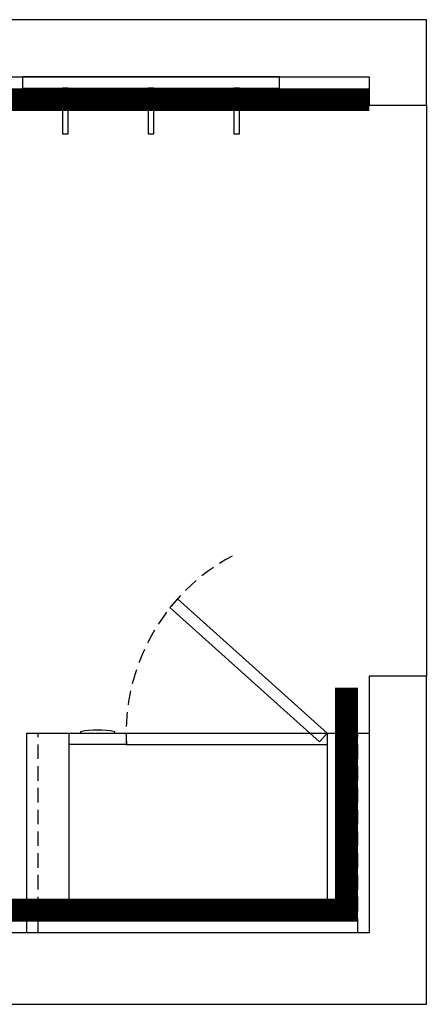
# Model space of a CAD drawing. Header units: centimetres. Extents: x 4120 to 19220, y -7417 to 180.
# Tile 192 of 223: x 15990 to 16062, y -1646 to -1473. Entities that reach past the tile are written whole.
import ezdxf

# ---------------------------------------------------------------- set-up
doc = ezdxf.new("R2010")
doc.units = ezdxf.units.CM
doc.linetypes.add('DASHED', pattern=[19.05, 12.7, -6.35])
doc.layers.add('A-Wykończenie ścian', color=5, linetype='Continuous', lineweight=20)
doc.layers.add('A_Wyposażenie', color=8, linetype='Continuous')
doc.layers.add('A_Ściany', color=2, linetype='Continuous')

msp = doc.modelspace()

# ---------------------------------------------------------------- linework, layer by layer
at = {"elevation": 0}
msp.add_lwpolyline([(16061.53, -1488.41), (16061.53, -1588.41)], dxfattribs=at)
at = {"layer": 'A-Wykończenie ścian', "color": 3, "const_width": 4, "elevation": 0}
for points in [[(16051.53, -1487.41), (15879.53, -1487.41)], [(15879.53, -1629.41), (16047.53, -1629.41), (16047.53, -1590.41)]]:
    msp.add_lwpolyline(points, dxfattribs=at)
at = {"layer": 'A_Wyposażenie', "color": 8, "elevation": 0}
for points in [[(16035.79, -1483.41), (15990.79, -1483.41), (15990.79, -1485.41), (16035.79, -1485.41)], [(15998.79, -1485.41), (15997.79, -1485.41), (15997.79, -1493.41), (15998.79, -1493.41)], [(16013.79, -1485.41), (16012.79, -1485.41), (16012.79, -1493.41), (16013.79, -1493.41)], [(16028.79, -1485.41), (16027.79, -1485.41), (16027.79, -1493.41), (16028.79, -1493.41)], [(16017.93, -1574.9), (16044.13, -1598.41), (16042.79, -1599.9), (16016.59, -1576.39)], [(16051.53, -1633.41), (15991.53, -1633.41), (15991.53, -1598.41), (16051.53, -1598.41)], [(16008.93, -1600.41), (15998.93, -1600.41), (15998.93, -1598.41), (16008.93, -1598.41)]]:
    msp.add_lwpolyline(points, close=True, dxfattribs=at)
at = {"layer": 'A_Wyposażenie', "color": 8, "linetype": 'DASHED', "ltscale": 0.2, "elevation": 0}
for points in [[(15993.53, -1633.41), (15993.53, -1598.41)], [(16049.53, -1633.41), (16049.53, -1598.41)]]:
    msp.add_lwpolyline(points, dxfattribs=at)
at = {"layer": 'A_Wyposażenie', "color": 8, "elevation": 0}
for points in [[(16044.13, -1630.41), (15998.93, -1630.41), (15998.93, -1598.41), (16044.13, -1598.41), (16044.13, -1630.41)], [(16008.93, -1600.41), (16044.13, -1600.41)]]:
    msp.add_lwpolyline(points, dxfattribs=at)
msp.add_lwpolyline([(16006.93, -1598.41), (16006.93, -1598.16, 0.1), (16000.93, -1598.16), (16000.93, -1598.41)], format="xyb", dxfattribs=at)
at = {"layer": 'A_Wyposażenie', "color": 8, "linetype": 'DASHED', "ltscale": 0.2}
msp.add_arc((16044.13, -1598.41, 0), 35.2, 118.1879, 183.2572, dxfattribs=at)
at = {"layer": 'A_Ściany', "color": 7, "elevation": 0}
for points in [[(15865.53, -1473.41), (15865.53, -1645.91), (16061.53, -1645.91), (16061.53, -1588.41), (16051.53, -1588.41), (16051.53, -1633.41), (15875.53, -1633.41), (15875.53, -1483.41), (16051.53, -1483.41), (16051.53, -1488.41), (16061.53, -1488.41), (16061.53, -1473.41)], [(16061.53, -1473.41), (15865.53, -1473.41)]]:
    msp.add_lwpolyline(points, dxfattribs=at)

doc.saveas('drawing.dxf')
